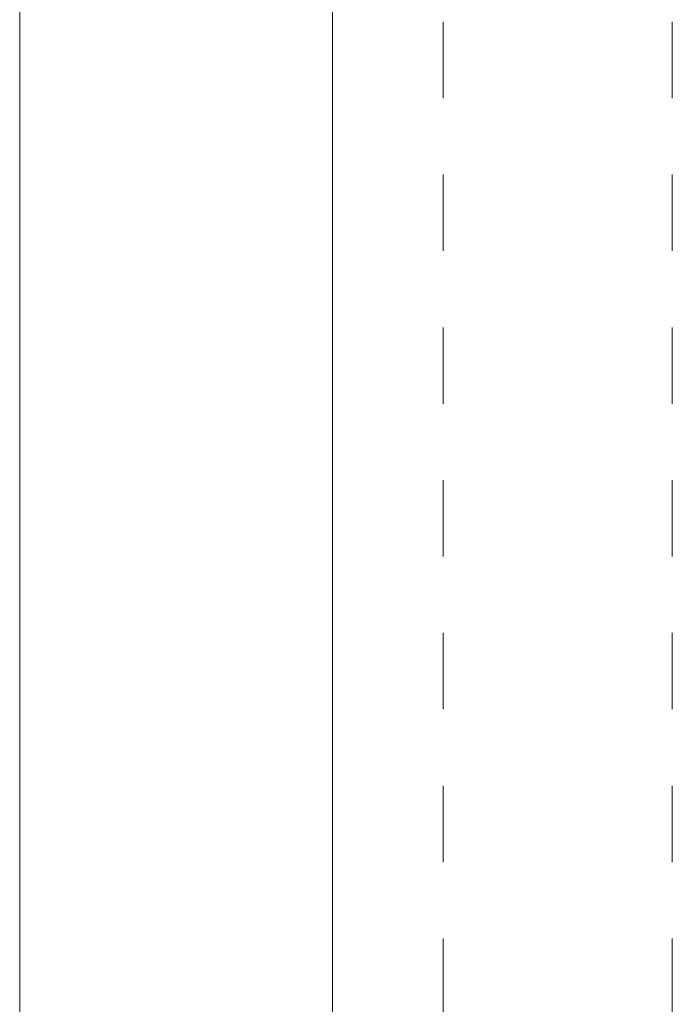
# Model space of a CAD drawing. Header units: metres. Extents: x -3.6 to 84.5, y -11 to 16.8.
# Tile 119 of 225: x 43.7 to 44.6, y -2.8 to -1.5. Entities that reach past the tile are written whole.
import ezdxf

# ---------------------------------------------------------------- set-up
doc = ezdxf.new("R2010")
doc.units = ezdxf.units.M
doc.header["$MEASUREMENT"] = 0
doc.linetypes.add('Strichlinie doppelt', pattern=[0.546806, 0.264583, -0.105833, 0.070556, -0.105833])
doc.linetypes.add('Untersicht', pattern=[0.1, 0.075, -0.025])
for name, color, linetype in [('301 - Elemente.Linie', 7, 'Continuous'), ('451 - Universal.Achsen Raster', 7, 'Continuous'), ('604 - Struktur.Wand Aussen', 7, 'Continuous')]:
    doc.layers.add(name, color=color, linetype=linetype)

msp = doc.modelspace()

# ---------------------------------------------------------------- linework, layer by layer
at = {"layer": '301 - Elemente.Linie', "color": 7, "linetype": 'Untersicht', "lineweight": 13}
for p, q in [((44.285, -0.525), (44.285, -8.085)), ((44.585, -0.525), (44.585, -8.085))]:
    msp.add_line(p, q, dxfattribs=at)
at = {"layer": '451 - Universal.Achsen Raster', "color": 160, "linetype": 'Strichlinie doppelt', "lineweight": 9, "true_color": 0x3232ff}
msp.add_line((43.73, -10.585), (43.73, 16.355), dxfattribs=at)
at = {"layer": '604 - Struktur.Wand Aussen', "color": 7, "linetype": 'Continuous', "lineweight": 13}
for p, q in [((43.73, -0.89), (43.73, -3.29)), ((44.14, -3.29), (44.14, -0.89))]:
    msp.add_line(p, q, dxfattribs=at)

doc.saveas('drawing.dxf')
